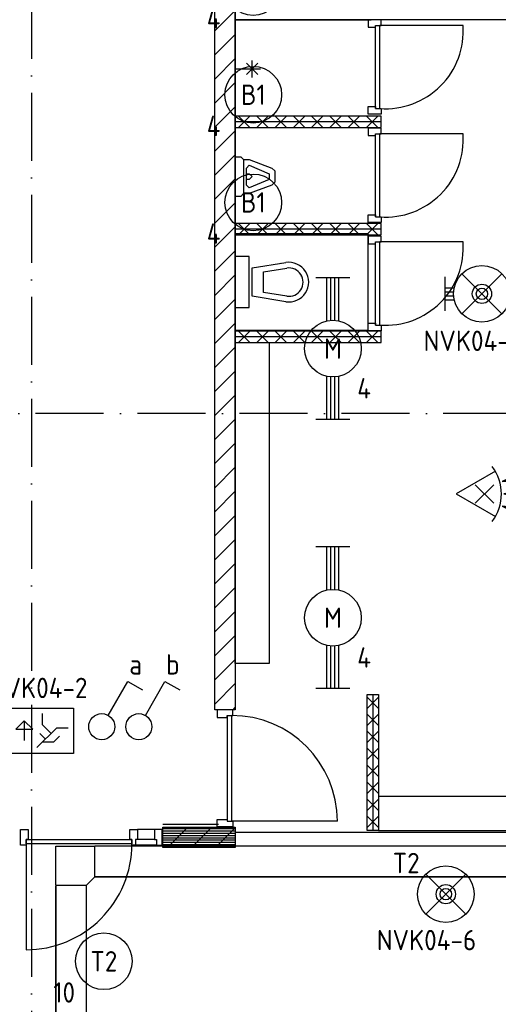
# Model space of a CAD drawing. Header units: millimetres. Extents: x -6587 to 112313, y 244 to 84344.
# Tile 24 of 58: x 25145 to 29372, y 60918 to 69607. Entities that reach past the tile are written whole.
import ezdxf
from ezdxf.enums import TextEntityAlignment as Align

# ---------------------------------------------------------------- set-up
doc = ezdxf.new("R2010")
doc.units = ezdxf.units.MM
doc.header["$LTSCALE"] = 100
doc.linetypes.add('DASHDOT', pattern=[9, 6, -1.5, 0, -1.5])
doc.layers.get('0').update_dxf_attribs({"linetype": 'CONTINUOUS'})
for name, color, linetype in [('AL$7----_STRAMIEN', 1, 'DASHDOT'), ('ALXA7---_KALKZVUIL', 1, 'CONTINUOUS'), ('BOUW', 8, 'CONTINUOUS'), ('EB63101-_ATTRIB', 2, 'CONTINUOUS'), ('EB63102-_ATTRIB', 2, 'CONTINUOUS'), ('EB63202-_ATTRIB', 2, 'CONTINUOUS'), ('EB63501-_ATTRIB', 2, 'CONTINUOUS'), ('EL63101-_LICHT-ARM', 3, 'CONTINUOUS'), ('EL63102-_LICHT-SCH', 3, 'CONTINUOUS'), ('EL63202-_NOODVRL-TXT', 3, 'CONTINUOUS'), ('EL63501-_NOODVRL-ARM', 3, 'CONTINUOUS'), ('KABELGOOT', 8, 'CONTINUOUS')]:
    doc.layers.add(name, color=color, linetype=linetype)
doc.styles.add('1_8', font='iso', dxfattribs={"width": 0.7, "height": 1.8})
doc.styles.add('NORATT', font='isocp.shx')
doc.styles.get("Standard").update_dxf_attribs({"font": 'iso.shx'})
doc.styles.add('TECHNIC', font='technic_.ttf')
pattern_1 = [(45, (156872.58, 13048.05), (-106.06602, 106.06602), [])]
pattern_2 = [(45, (156872.58, 13048.05), (-106.06602, 106.06602), [])]

# ---------------------------------------------------------------- blocks, each defined once
blk = doc.blocks.new('EJ3T20')
at = {"color": 0}
for p, q in [((-6.25, -1.5), (-6.25, 1.5)), ((6.25, -1.5), (6.25, 1.5)), ((-6.25, 0.525), (-2.444, 0.525)), ((-6.25, 0.175), (-2.494, 0.175)), ((2.444, 0.525), (6.25, 0.525)), ((2.494, 0.175), (6.25, 0.175)), ((-6.25, -0.175), (-2.494, -0.175)), ((-6.25, -0.525), (-2.444, -0.525)), ((2.444, -0.525), (6.25, -0.525)), ((2.494, -0.175), (6.25, -0.175))]:
    blk.add_line(p, q, dxfattribs=at)
blk.add_circle((0, 0), 2.5, dxfattribs=at)
at = {"color": 6, "style": '1_8'}
for tag, flags, p in [('SCHAK', 8, (3.5, 2.75)), ('A_CODE', 8, (0, 0)), ('GROEP', 8, (-3.5, -2.75)), ('KAST', 9, (3.5, -2.75))]:
    blk.add_attdef(tag, text='', height=1.8, dxfattribs=dict(at, flags=flags)).set_placement(p, align=Align.MIDDLE)
blk = doc.blocks.new('ES3G00')
blk.add_circle((0, 0), 2.5)
blk.add_circle((0, 0), 2.5)
for tag, style, flags, p in [('GELIJK', 'NORATT', 9, (3.5, 5)), ('GELIJK', '1_8', 9, (3.5, 5)), ('SCHAK', 'NORATT', 8, (3.5, 2.75)), ('SCHAK', '1_8', 8, (3.5, 2.75)), ('A_CODE', 'NORATT', 8, (0, 0)), ('A_CODE', '1_8', 8, (0, 0)), ('GROEP', 'NORATT', 8, (-3.5, -2.75)), ('GROEP', '1_8', 8, (-3.5, -2.75)), ('KAST', 'NORATT', 9, (3.5, -2.75)), ('KAST', '1_8', 9, (3.5, -2.75))]:
    blk.add_attdef(tag, text='', height=1.8, dxfattribs=dict(style=style, flags=flags)).set_placement(p, align=Align.MIDDLE_CENTER)
blk = doc.blocks.new('ES3G01')
at = {"color": 0}
for p, q in [((-1.768, 1.768), (1.768, -1.768)), ((1.768, 1.768), (-1.768, -1.768))]:
    blk.add_line(p, q, dxfattribs=at)
at = {"color": 6}
blk.add_lwpolyline([(1.768, -1.768), (1.75, -1.75)], dxfattribs=at)
blk.add_circle((0, 0), 2.5)
at = {"color": 0}
for radius in [0.85, 0.5]:
    blk.add_circle((0, 0), radius, dxfattribs=at)
at = {"color": 6, "style": '1_8'}
for tag, flags, p in [('A_CODE', 8, (-3.5, 2.75)), ('SCHAK', 8, (3.5, 2.75)), ('GROEP', 8, (-3.5, -2.75)), ('KAST', 9, (3.5, -2.75))]:
    blk.add_attdef(tag, text='', height=1.8, dxfattribs=dict(at, flags=flags)).set_placement(p, align=Align.MIDDLE)
blk = doc.blocks.new('ES652116')
for p, q in [((1.557, 1.087), (2.619, 1.372)), ((-0.813, -0.813), (0.813, 0.813)), ((0.813, -0.813), (-0.813, 0.813)), ((1.7, 0), (2.8, 0)), ((1.557, -1.087), (2.619, -1.372))]:
    blk.add_line(p, q)
blk.add_lwpolyline([(0.964, 2), (-2.5, 0), (0.964, -2)])
for points in [[(2.671, 1.179), (2.568, 1.565), (1.557, 1.087)], [(2.8, -0.2), (2.8, 0.2), (1.7, 0)], [(2.568, -1.565), (2.671, -1.179), (1.557, -1.087)]]:
    blk.add_lwpolyline(points, close=True)
blk.add_arc((-2.5, 0), 4, 322.81924, 37.18076)
at = {"style": '1_8'}
for tag, flags, p in [('SCHAK', 8, (3, 5.5)), ('KAST', 9, (-3, 0.5)), ('M_CODE', 9, (0, 0)), ('DOEL', 9, (-3, -2)), ('GROEP', 9, (-3, -4.5))]:
    blk.add_attdef(tag, text='', height=1.8, dxfattribs=dict(at, flags=flags)).set_placement(p, align=Align.MIDDLE_CENTER)
at = {"style": '1_8', "flags": 8}
blk.add_attdef('CODE', text='', height=1.8, dxfattribs=at).set_placement((0, 0), align=Align.MIDDLE)
blk = doc.blocks.new('ES3S1')
blk.add_lwpolyline([(0.575, 0.996), (2.309, 4), (3.608, 3.25)])
blk.add_lwpolyline([(0.575, 0.996), (2.309, 4), (3.608, 3.25)])
blk.add_circle((0, 0), 1.15)
blk.add_circle((0, 0), 1.15)
for tag, style, flags, p in [('SCHAK', 'NORATT', 8, (3, 5.5)), ('SCHAK', '1_8', 8, (3, 5.5)), ('KAST', 'NORATT', 9, (-3, 0.5)), ('KAST', '1_8', 9, (-3, 0.5)), ('M_CODE', 'NORATT', 9, (0, 0)), ('M_CODE', '1_8', 9, (0, 0)), ('DOEL', 'NORATT', 9, (-3, -2)), ('DOEL', '1_8', 9, (-3, -2)), ('GROEP', 'NORATT', 9, (-3, -4.5)), ('GROEP', '1_8', 9, (-3, -4.5))]:
    blk.add_attdef(tag, text='', height=1.8, dxfattribs=dict(style=style, flags=flags)).set_placement(p, align=Align.MIDDLE_CENTER)
blk = doc.blocks.new('ES3N026')
for p, q in [((0.375, -0.875), (0.375, 0.875)), ((2.25, 1.25), (2.25, -1.25)), ((2.5, 1.25), (2.5, -1.25)), ((2.75, 1.25), (2.75, -1.25)), ((3, 1.25), (3, -1.25)), ((-1.5, 0.75), (-1, 0.25))]:
    blk.add_line(p, q)
for points in [[(4.013, 2.007), (4.013, -1.981), (-3.988, -1.981), (-3.988, 2.007)], [(3.25, -1.25), (2, -1.25), (2, 1.25), (3.25, 1.25)], [(0.375, -0.875), (1.125, -0.125), (-0.375, -0.125)]]:
    blk.add_lwpolyline(points, close=True)
for points in [[(-0.75, 1.5), (-2.5, -0.25), (-3.5, -0.25)], [(-1.25, 1), (-2.25, 1), (-2.75, 0.5)], [(-2, 0.25), (-1.25, -0.5), (-1.25, -1.5)]]:
    blk.add_lwpolyline(points)
at = {"color": 2, "style": '1_8', "flags": 8}
blk.add_attdef('NUMMER', text='', height=1.8, dxfattribs=at).set_placement((4, 3.75), align=Align.MIDDLE)
at = {"style": '1_8'}
for tag, flags, p in [('A_CODE', 8, (-3.5, 2.75)), ('SCHAK', 8, (3.5, 2.75)), ('GROEP', 8, (-3.5, -2.75)), ('KAST', 9, (3.5, -2.75))]:
    blk.add_attdef(tag, text='', height=1.8, dxfattribs=dict(at, flags=flags)).set_placement(p, align=Align.MIDDLE_CENTER)
blk = doc.blocks.new('EJ3T01')
at = {"color": 0}
for p, q in [((-1.768, 1.768), (1.768, -1.768)), ((1.768, 1.768), (-1.768, -1.768)), ((-3.25, -1.5), (-3.25, 1.5)), ((3.25, -1.5), (3.25, 1.5)), ((-3.25, 0.525), (-2.444, 0.525)), ((-3.25, 0.175), (-2.494, 0.175)), ((2.444, 0.525), (3.25, 0.525)), ((2.494, 0.175), (3.25, 0.175)), ((-3.25, -0.175), (-2.494, -0.175)), ((-3.25, -0.525), (-2.444, -0.525)), ((2.444, -0.525), (3.25, -0.525)), ((2.494, -0.175), (3.25, -0.175))]:
    blk.add_line(p, q, dxfattribs=at)
at = {"color": 6}
blk.add_lwpolyline([(1.768, -1.768), (1.75, -1.75)], dxfattribs=at)
at = {"color": 0}
for radius in [2.5, 0.85, 0.5]:
    blk.add_circle((0, 0), radius, dxfattribs=at)
at = {"color": 6, "style": '1_8'}
for tag, flags, p in [('A_CODE', 8, (-3.5, 2.75)), ('SCHAK', 8, (3.5, 2.75)), ('GROEP', 8, (-3.5, -2.75)), ('KAST', 9, (3.5, -2.75))]:
    blk.add_attdef(tag, text='', height=1.8, dxfattribs=dict(at, flags=flags)).set_placement(p, align=Align.MIDDLE)
blk = doc.blocks.new('*U82')
at = {"layer": 'ALXA7---_KALKZVUIL', "color": 0}
for p, q in [((27782.7, 64174.6), (27682.7, 64274.6)), ((27782.7, 64274.6), (27682.7, 64174.6)), ((27782.7, 64024.6), (27682.7, 64124.6)), ((27782.7, 64124.6), (27682.7, 64024.6)), ((27782.7, 63874.6), (27682.7, 63974.6)), ((27782.7, 63974.6), (27682.7, 63874.6)), ((27782.7, 63724.6), (27682.7, 63824.6)), ((27782.7, 63824.6), (27682.7, 63724.6)), ((27782.7, 63574.6), (27682.7, 63674.6)), ((27782.7, 63674.6), (27682.7, 63574.6)), ((27782.7, 63424.6), (27682.7, 63524.6)), ((27782.7, 63524.6), (27682.7, 63424.6)), ((27782.7, 63274.6), (27682.7, 63374.6)), ((27782.7, 63374.6), (27682.7, 63274.6)), ((27782.7, 63124.6), (27682.7, 63224.6)), ((27782.7, 63224.6), (27682.7, 63124.6))]:
    blk.add_line(p, q, dxfattribs=at)
blk = doc.blocks.new('XREF')
at = {"layer": 'BOUW'}
h = blk.add_hatch(dxfattribs=at)
h.set_pattern_fill('PREFBET', color=256, style=0)
h.set_pattern_definition(pattern_1)
h.paths.add_polyline_path([(183390.3, 87497), (183390.3, 77349.1), (183210.3, 77349.1), (183210.3, 87497)])
h = blk.add_hatch(dxfattribs=at)
h.set_pattern_fill('PREFBET', color=256, style=0)
h.set_pattern_definition(pattern_2)
h.paths.add_polyline_path([(183390.3, 87497), (183390.3, 77349.1), (183210.3, 77349.1), (183210.3, 87497)])
h = blk.add_hatch(dxfattribs=at)
h.set_pattern_fill('PREFBET', color=256, style=0)
h.set_pattern_definition(pattern_2)
h.paths.add_polyline_path([(182750.3, 76134.1), (182750.3, 76314.1), (183390.3, 76314.1), (183390.3, 76134.1)])
h = blk.add_hatch(dxfattribs=at)
h.set_pattern_fill('RASTER50', color=256, scale=100, style=0)
h.set_pattern_definition([(0, (156872.577, 13048.048), (0, 20), [])])
h.paths.add_polyline_path([(182750.3, 76134.1), (182750.3, 76314.1), (183390.3, 76314.1), (183390.3, 76134.1)])
h = blk.add_hatch(dxfattribs=at)
h.set_pattern_fill('PREFBET', color=256, style=0)
h.set_pattern_definition(pattern_1)
h.paths.add_polyline_path([(182773.8, 76314.1), (183210.3, 76314.1), (183210.3, 76134.1), (183045.1, 76134.1), (182773.8, 76294.1)])
at = {"layer": 'AL$7----_STRAMIEN', "color": 1}
for p, q in [((181590.3, 90894.5), (181590.3, 25598.4)), ((242535, 79965), (161095.9, 79965))]:
    blk.add_line(p, q, dxfattribs=at)
at = {"layer": 'BOUW'}
for p, q in [((183390.3, 83439.1), (184590.3, 83439.1)), ((183390.3, 83439.1), (184590.3, 83439.1)), ((183390.3, 83439.1), (184590.3, 83439.1)), ((183390.3, 83439.1), (184590.3, 83439.1)), ((183390.3, 83439.1), (184590.3, 83439.1)), ((183390.3, 83439.1), (184590.3, 83439.1)), ((183390.3, 80346.1), (183390.3, 83439.1)), ((183390.3, 80346.1), (183390.3, 83439.1)), ((184566.3, 83439.1), (184566.3, 83372.1)), ((184680.3, 83439.1), (184566.3, 83439.1)), ((184680.3, 83389.1), (184680.3, 83439.1)), ((184566.3, 83372.1), (184629.3, 83372.1)), ((184629.3, 82655.1), (184629.3, 83389.1)), ((184629.3, 83389.1), (184680.3, 83389.1)), ((184629.3, 83372.1), (184629.3, 83389.1)), ((184669.3, 82655.1), (184669.3, 83389.1)), ((185403.3, 83389.1), (184669.3, 83389.1)), ((183540.3, 82929), (183540.3, 83079)), ((183390.3, 83004), (183615.3, 83004)), ((183590.3, 82954), (183490.3, 83054)), ((183490.3, 82954), (183590.3, 83054)), ((184566.3, 82672.1), (184629.3, 82672.1)), ((184566.3, 82605.1), (184566.3, 82672.1)), ((184629.3, 82672.1), (184629.3, 82655.1)), ((184629.3, 82655.1), (184680.3, 82655.1)), ((184680.3, 82655.1), (184680.3, 82605.1)), ((184680.3, 82589.1), (183390.3, 82589.1)), ((183390.3, 82589.1), (183390.3, 82489.1)), ((183520.9, 82589.1), (183420.9, 82489.1)), ((183420.9, 82589.1), (183520.9, 82489.1)), ((183682.1, 82589.1), (183582.1, 82489.1)), ((183582.1, 82589.1), (183682.1, 82489.1)), ((183843.4, 82589.1), (183743.4, 82489.1)), ((183743.4, 82589.1), (183843.4, 82489.1)), ((184004.6, 82589.1), (183904.6, 82489.1)), ((183904.6, 82589.1), (184004.6, 82489.1)), ((184165.9, 82589.1), (184065.9, 82489.1)), ((184065.9, 82589.1), (184165.9, 82489.1)), ((184327.1, 82589.1), (184227.1, 82489.1)), ((184227.1, 82589.1), (184327.1, 82489.1)), ((184488.4, 82589.1), (184388.4, 82489.1)), ((184388.4, 82589.1), (184488.4, 82489.1)), ((184649.6, 82589.1), (184549.6, 82489.1)), ((184549.6, 82589.1), (184649.6, 82489.1)), ((184680.3, 82605.1), (184566.3, 82605.1)), ((184680.3, 82489.1), (184680.3, 82589.1)), ((184680.3, 82539.1), (183390.3, 82539.1)), ((183390.3, 82489.1), (184680.3, 82489.1)), ((184566.3, 82482.7), (184566.3, 82415.7)), ((184680.3, 82482.7), (184566.3, 82482.7)), ((184680.3, 82432.7), (184680.3, 82482.7)), ((184566.3, 82415.7), (184629.3, 82415.7)), ((184629.3, 81698.7), (184629.3, 82432.7)), ((184629.3, 82432.7), (184680.3, 82432.7)), ((184629.3, 82415.7), (184629.3, 82432.7)), ((184669.3, 81698.7), (184669.3, 82432.7)), ((185403.3, 82432.7), (184669.3, 82432.7)), ((183390.3, 81879.7), (183390.3, 82229.7)), ((183390.3, 82229.7), (183440.3, 82229.7)), ((183440.3, 82229.7), (183465.3, 82204.7)), ((183465.3, 82204.7), (183515.3, 82204.7)), ((183465.3, 82204.7), (183465.3, 81904.7)), ((183465.3, 82204.7), (183465.3, 82204.7)), ((183515.3, 82204.7), (183715.3, 82129.7)), ((183490.3, 82129.7), (183515.3, 82154.7)), ((183490.3, 81979.7), (183490.3, 82129.7)), ((183515.3, 82154.7), (183515.3, 82154.7)), ((183515.3, 82154.7), (183690.3, 82079.7)), ((183715.3, 82129.7), (183740.3, 82104.7)), ((183715.3, 82129.7), (183715.3, 82129.7)), ((183490.3, 82079.7), (183515.3, 82079.7)), ((183515.3, 82029.7), (183490.3, 82029.7)), ((183515.3, 82079.7), (183540.3, 82054.7)), ((183540.3, 82054.7), (183515.3, 82029.7)), ((183690.3, 82029.7), (183515.3, 81954.7)), ((183690.3, 82079.7), (183690.3, 82029.7)), ((183740.3, 82104.7), (183740.3, 82004.7)), ((183515.3, 81954.7), (183490.3, 81979.7)), ((183715.3, 81979.7), (183515.3, 81904.7)), ((183740.3, 82004.7), (183715.3, 81979.7)), ((183740.3, 82004.7), (183740.3, 82004.7)), ((183440.3, 81879.7), (183390.3, 81879.7)), ((183465.3, 81904.7), (183440.3, 81879.7)), ((183515.3, 81904.7), (183465.3, 81904.7)), ((184566.3, 81715.7), (184629.3, 81715.7)), ((184566.3, 81648.7), (184566.3, 81715.7)), ((184629.3, 81715.7), (184629.3, 81698.7)), ((184629.3, 81698.7), (184680.3, 81698.7)), ((184680.3, 81698.7), (184680.3, 81648.7)), ((184680.3, 81639.1), (183390.3, 81639.1)), ((183390.3, 81639.1), (183390.3, 81539.1)), ((183390.3, 81639.1), (183390.3, 80739.1)), ((183390.3, 81639.1), (183390.3, 80739.1)), ((183520.9, 81639.1), (183420.9, 81539.1)), ((183420.9, 81639.1), (183520.9, 81539.1)), ((183682.1, 81639.1), (183582.1, 81539.1)), ((183582.1, 81639.1), (183682.1, 81539.1)), ((183843.4, 81639.1), (183743.4, 81539.1)), ((183743.4, 81639.1), (183843.4, 81539.1)), ((184004.6, 81639.1), (183904.6, 81539.1)), ((183904.6, 81639.1), (184004.6, 81539.1)), ((184165.9, 81639.1), (184065.9, 81539.1)), ((184065.9, 81639.1), (184165.9, 81539.1)), ((184327.1, 81639.1), (184227.1, 81539.1)), ((184227.1, 81639.1), (184327.1, 81539.1)), ((184488.4, 81639.1), (184388.4, 81539.1)), ((184388.4, 81639.1), (184488.4, 81539.1)), ((184649.6, 81639.1), (184549.6, 81539.1)), ((184549.6, 81639.1), (184649.6, 81539.1)), ((184680.3, 81648.7), (184566.3, 81648.7)), ((184680.3, 81539.1), (184680.3, 81639.1)), ((184680.3, 81589.1), (183390.3, 81589.1)), ((184566.3, 81548), (183390.3, 81548)), ((183390.3, 81548), (183390.3, 80698)), ((183390.3, 81539.1), (184680.3, 81539.1)), ((184566.3, 80698), (184566.3, 81548)), ((184566.3, 81528.6), (184566.3, 81461.6)), ((184680.3, 81528.6), (184566.3, 81528.6)), ((184680.3, 81478.6), (184680.3, 81528.6)), ((184566.3, 81461.6), (184629.3, 81461.6)), ((184629.3, 80744.6), (184629.3, 81478.6)), ((184629.3, 81478.6), (184680.3, 81478.6)), ((184629.3, 81461.6), (184629.3, 81478.6)), ((184669.3, 80744.6), (184669.3, 81478.6)), ((185403.3, 81478.6), (184669.3, 81478.6)), ((183390.3, 81348), (183390.3, 80898)), ((183515.3, 81348), (183390.3, 81348)), ((183515.3, 80898), (183515.3, 81348)), ((183540.3, 81248), (183837.5, 81295.7)), ((183540.3, 80998), (183540.3, 81248)), ((183640.3, 81213.4), (183845.4, 81246.4)), ((183790.3, 81298), (183790.3, 81298)), ((183640.3, 81032.5), (183640.3, 81213.4)), ((183965.3, 81173), (183965.3, 81173)), ((183837.5, 80950.2), (183540.3, 80998)), ((183845.4, 80999.5), (183640.3, 81032.5)), ((183390.3, 80898), (183515.3, 80898)), ((184566.3, 80761.6), (184629.3, 80761.6)), ((184566.3, 80694.6), (184566.3, 80761.6)), ((184629.3, 80761.6), (184629.3, 80744.6)), ((184629.3, 80744.6), (184680.3, 80744.6)), ((184680.3, 80744.6), (184680.3, 80694.6)), ((183390.3, 80698), (184566.3, 80698)), ((184680.3, 80689.1), (183390.3, 80689.1)), ((183390.3, 80689.1), (183390.3, 80589.1)), ((184680.3, 80639.1), (183390.3, 80639.1)), ((183520.9, 80689.1), (183420.9, 80589.1)), ((183420.9, 80689.1), (183520.9, 80589.1)), ((183682.1, 80689.1), (183582.1, 80589.1)), ((183582.1, 80689.1), (183682.1, 80589.1)), ((183843.4, 80689.1), (183743.4, 80589.1)), ((183743.4, 80689.1), (183843.4, 80589.1)), ((184004.6, 80689.1), (183904.6, 80589.1)), ((183904.6, 80689.1), (184004.6, 80589.1)), ((184165.9, 80689.1), (184065.9, 80589.1)), ((184065.9, 80689.1), (184165.9, 80589.1)), ((184327.1, 80689.1), (184227.1, 80589.1)), ((184227.1, 80689.1), (184327.1, 80589.1)), ((184488.4, 80689.1), (184388.4, 80589.1)), ((184388.4, 80689.1), (184488.4, 80589.1)), ((184649.6, 80689.1), (184549.6, 80589.1)), ((184549.6, 80689.1), (184649.6, 80589.1)), ((184680.3, 80694.6), (184566.3, 80694.6)), ((184680.3, 80589.1), (184680.3, 80689.1)), ((183390.3, 77759.1), (183390.3, 80589.1)), ((183390.3, 80589.1), (184680.3, 80589.1)), ((183390.3, 80589.1), (183690.3, 80589.1)), ((183690.3, 80589.1), (183690.3, 77759.1)), ((183690.3, 77759.1), (183390.3, 77759.1))]:
    blk.add_line(p, q, dxfattribs=at)
for points in [[(183390.3, 87497), (183390.3, 77349.1), (183210.3, 77349.1), (183210.3, 87497)], [(183390.3, 87497), (183390.3, 77349.1), (183210.3, 77349.1), (183210.3, 87497)], [(189700.3, 83439.1), (183390.3, 83439.1), (183390.3, 83589.1), (189700.3, 83589.1)], [(184655.3, 76584.1), (184655.3, 76284.1), (190843.5, 76284.1), (188490.4, 79204.1), (188190.4, 79204.1), (188190.4, 76584.1)], [(184655.3, 77484.1), (184655.3, 76284.1), (184555.3, 76284.1), (184555.3, 77484.1)], [(181561.3, 76205.6), (181544.3, 76205.6), (181544.3, 76154.6), (181494.3, 76154.6), (181494.3, 76293.6), (181561.3, 76293.6)], [(182678.3, 76205.6), (182695.3, 76205.6), (182695.3, 76154.6), (182745.3, 76154.6), (182745.3, 76293.6), (182678.3, 76293.6)], [(182750.3, 76134.1), (182750.3, 76314.1), (183390.3, 76314.1), (183390.3, 76134.1)], [(182478.3, 76205.6), (182478.3, 76165.6), (181544.3, 76165.6), (181544.3, 76205.6)]]:
    blk.add_lwpolyline(points, close=True, dxfattribs=at)
for points in [[(184605.3, 77484.1), (184605.3, 76284.1)], [(183369.8, 77349.1), (183230.8, 77349.1), (183230.8, 77282.1), (183318.8, 77282.1), (183318.8, 77299.1), (183369.8, 77299.1), (183369.8, 77349.1)], [(183318.8, 77299.1), (183318.8, 76365.1)], [(183358.8, 77299.1), (183358.8, 76365.1)], [(183369.8, 76315.1), (183230.8, 76315.1), (183230.8, 76382.1), (183318.8, 76382.1), (183318.8, 76365.1), (183369.8, 76365.1), (183369.8, 76315.1)], [(182511.3, 76154.6), (182478.3, 76154.6), (182478.3, 76205.6), (182461.3, 76205.6), (182461.3, 76293.6), (182528.3, 76293.6), (182528.3, 76205.6), (182511.3, 76205.6), (182511.3, 76154.6), (182478.3, 76154.6)], [(182678.3, 76293.6), (182528.3, 76293.6)], [(182750.3, 76341.1), (183243.3, 76341.1)], [(184292.8, 76365.1), (183358.8, 76365.1)], [(182678.3, 76205.6), (182528.3, 76205.6)], [(183390.3, 76269.1), (188390.4, 76269.1)], [(182695.3, 76154.6), (182511.3, 76154.6)], [(183390.3, 76149.1), (188390.4, 76149.1)]]:
    blk.add_lwpolyline(points, dxfattribs=at)
blk.add_lwpolyline([(181544.3, 76165.6), (181544.3, 75231.6, 0.414214), (182478.3, 76165.6, 0.414214)], format="xyb", dxfattribs=at)
for centre, radius, start, end in [((184719.3, 83339.1), 685.8, 265.8145, 4.1855), ((184719.3, 82382.7), 685.8, 265.8145, 4.1855), ((184719.3, 81428.6), 685.8, 265.8145, 4.1855), ((183865.3, 81123), 175, 260.86729, 99.13271), ((183865.3, 81123), 125, 260.86729, 99.13271), ((183358.8, 76365.1), 934, 0, 90)]:
    blk.add_arc(centre, radius, start, end, dxfattribs=at)
at = {"layer": 'KABELGOOT', "color": 8}
for p, q in [((188615.4, 76145.1, 3650), (182151.4, 76145.1, 3650)), ((188615.4, 76145.1, 3710), (182151.4, 76145.1, 3710)), ((182151.4, 75875.1, 3650), (182151.4, 76145.1, 3650)), ((182151.4, 75875.1, 3710), (188615.4, 75875.1, 3710)), ((188615.4, 75875.1, 3650), (182151.4, 75875.1, 3650)), ((181806.4, 75800.1, 3650), (182076.4, 75800.1, 3650)), ((181807.4, 75796.1, 3710), (181807.4, 64659.1, 3710)), ((181807.4, 64659.1, 3650), (181807.4, 75796.1, 3650)), ((182077.4, 64659.1, 3650), (182077.4, 75796.1, 3650)), ((182077.4, 64659.1, 3710), (182077.4, 75796.1, 3710))]:
    blk.add_line(p, q, dxfattribs=at)
at = {"layer": 'KABELGOOT', "color": 8, "elevation": 3650}
for points in [[(181806.4, 75800.1), (181806.4, 76145.1), (181806.4, 76145.1), (182151.4, 76145.1)], [(182151.4, 75875.1), (182151.4, 75875.1), (182076.4, 75800.1), (182076.4, 75800.1)]]:
    blk.add_lwpolyline(points, dxfattribs=at)
at = {"layer": 'BOUW'}
blk.add_blockref('*U82', (156872.6, 13184.5), dxfattribs=at)
at = {"layer": 'BOUW', "style": 'TECHNIC'}
for tag, p in [('TKC', (236228.5, 52184.8)), ('BALIE', (236228.5, 51894.3))]:
    blk.add_attdef(tag, text='', height=250, dxfattribs=at).set_placement(p, align=Align.CENTER)
at = {"layer": 'KABELGOOT', "color": 8, "flags": 3}
blk.add_attdef('HULPSTUK', (188825.4, 76010.1, 3650), '', height=1, rotation=180, dxfattribs=at)
blk.add_attdef('HULPSTUK', (182644.4, 45781.1, 3650), '', height=1, dxfattribs=at)

msp = doc.modelspace()

# ---------------------------------------------------------------- block references
at = {"layer": 'EL63101-_LICHT-ARM'}
msp.add_blockref('XREF', (-156342.1, -13832.1), dxfattribs=at)
ref = msp.add_blockref('ES3G00', (27208.2, 69895.2, 3500), dxfattribs=dict(at, xscale=100, yscale=100, zscale=100))
ref.add_attrib('A_CODE', 'B1', dxfattribs={"layer": 'EB63101-_ATTRIB', "color": 1, "height": 180, "style": '1_8', "flags": 8}).set_placement((27208.2, 69895.2, 3500), align=Align.MIDDLE)
ref.add_attrib('GROEP', '4', dxfattribs={"layer": 'EB63101-_ATTRIB', "color": 1, "height": 180, "style": '1_8', "flags": 8}).set_placement((26858.2, 69620.2, 3500), align=Align.MIDDLE)
ref = msp.add_blockref('ES3G00', (27208.2, 68945, 3500), dxfattribs=dict(at, xscale=100, yscale=100, zscale=100))
ref.add_attrib('A_CODE', 'B1', dxfattribs={"layer": 'EB63101-_ATTRIB', "color": 1, "height": 180, "style": '1_8', "flags": 8}).set_placement((27208.2, 68945, 3500), align=Align.MIDDLE)
ref.add_attrib('GROEP', '4', dxfattribs={"layer": 'EB63101-_ATTRIB', "color": 1, "height": 180, "style": '1_8', "flags": 8}).set_placement((26858.2, 68670, 3500), align=Align.MIDDLE)
ref = msp.add_blockref('ES3G00', (27208.2, 67994.8, 3500), dxfattribs=dict(at, xscale=100, yscale=100, zscale=100))
ref.add_attrib('A_CODE', 'B1', dxfattribs={"layer": 'EB63101-_ATTRIB', "color": 1, "height": 180, "style": '1_8', "flags": 8}).set_placement((27208.2, 67994.8, 3500), align=Align.MIDDLE)
ref.add_attrib('GROEP', '4', dxfattribs={"layer": 'EB63101-_ATTRIB', "color": 1, "height": 180, "style": '1_8', "flags": 8}).set_placement((26858.2, 67719.8, 3500), align=Align.MIDDLE)
ref = msp.add_blockref('EJ3T20', (27911.8, 66704.4, 3500), dxfattribs=dict(at, xscale=100, yscale=100, zscale=100, rotation=90))
ref.add_attrib('A_CODE', 'M', dxfattribs={"layer": 'EB63101-_ATTRIB', "color": 1, "height": 180, "style": '1_8', "flags": 8}).set_placement((27911.8, 66704.4, 3500), align=Align.MIDDLE)
ref.add_attrib('GROEP', '4', dxfattribs={"layer": 'EB63101-_ATTRIB', "color": 1, "height": 180, "style": '1_8', "flags": 8}).set_placement((28186.8, 66354.4, 3500), align=Align.MIDDLE)
ref = msp.add_blockref('EJ3T20', (27911.8, 64329.4, 3500), dxfattribs=dict(at, xscale=100, yscale=100, zscale=100, rotation=90))
ref.add_attrib('A_CODE', 'M', dxfattribs={"layer": 'EB63101-_ATTRIB', "color": 1, "height": 180, "style": '1_8', "flags": 8}).set_placement((27911.8, 64329.4, 3500), align=Align.MIDDLE)
ref.add_attrib('GROEP', '4', dxfattribs={"layer": 'EB63101-_ATTRIB', "color": 1, "height": 180, "style": '1_8', "flags": 8}).set_placement((28186.8, 63979.4, 3500), align=Align.MIDDLE)
ref = msp.add_blockref('ES3G00', (25888.6, 61297.7, 3500), dxfattribs=dict(at, xscale=100, yscale=100, zscale=100))
ref.add_attrib('A_CODE', 'T2', dxfattribs={"layer": 'EB63101-_ATTRIB', "color": 1, "height": 180, "style": '1_8', "flags": 8}).set_placement((25888.6, 61297.7, 3500), align=Align.MIDDLE)
ref.add_attrib('GROEP', '10', dxfattribs={"layer": 'EB63101-_ATTRIB', "color": 1, "height": 180, "style": '1_8', "flags": 8}).set_placement((25538.6, 61022.7, 3500), align=Align.MIDDLE)
at = {"layer": 'EL63102-_LICHT-SCH', "xscale": 100, "yscale": 100, "zscale": 100}
msp.add_blockref('ES652116', (29250, 65421.5), dxfattribs=at)
at = {"layer": 'EL63102-_LICHT-SCH'}
ref = msp.add_blockref('ES3S1', (25869.6, 63367.9, 1050), dxfattribs=dict(at, xscale=100, yscale=100, zscale=100))
ref.add_attrib('SCHAK', 'a', dxfattribs={"layer": 'EB63102-_ATTRIB', "color": 1, "height": 180, "style": '1_8', "flags": 8}).set_placement((26169.6, 63917.9, 1050), align=Align.MIDDLE_CENTER)
ref = msp.add_blockref('ES3S1', (26197.6, 63367.9, 1050), dxfattribs=dict(at, xscale=100, yscale=100, zscale=100))
ref.add_attrib('SCHAK', 'b', dxfattribs={"layer": 'EB63102-_ATTRIB', "color": 1, "height": 180, "style": '1_8', "flags": 8}).set_placement((26497.6, 63917.9, 1050), align=Align.MIDDLE_CENTER)
at = {"layer": 'EL63202-_NOODVRL-TXT'}
ref = msp.add_blockref('ES3N026', (25222.6, 63333.4), dxfattribs=dict(at, xscale=100, yscale=100, zscale=100, rotation=180))
ref.add_attrib('A_CODE', 'Z1', dxfattribs={"layer": 'EB63202-_ATTRIB', "color": 1, "height": 180, "style": '1_8', "flags": 8}).set_placement((24607.9, 63511.3), align=Align.MIDDLE_CENTER)
ref.add_attrib('GROEP', 'NVK04-2', dxfattribs={"layer": 'EB63202-_ATTRIB', "color": 1, "height": 180, "style": '1_8', "flags": 8}).set_placement((25308.4, 63709.9), align=Align.MIDDLE_CENTER)
at = {"layer": 'EL63501-_NOODVRL-ARM'}
ref = msp.add_blockref('EJ3T01', (29227.7, 67188.1, 3500), dxfattribs=dict(at, xscale=100, yscale=100, zscale=100))
ref.add_attrib('A_CODE', 'X1', dxfattribs={"layer": 'EB63501-_ATTRIB', "color": 1, "height": 180, "style": '1_8', "flags": 8}).set_placement((29759.7, 67303.1, 3500), align=Align.MIDDLE)
ref.add_attrib('GROEP', 'NVK04-4', dxfattribs={"layer": 'EB63501-_ATTRIB', "color": 1, "height": 180, "style": '1_8', "flags": 8}).set_placement((29153.9, 66773.4, 3500), align=Align.MIDDLE)
ref = msp.add_blockref('ES3G01', (28908.6, 61890), dxfattribs=dict(at, xscale=100, yscale=100, zscale=100))
ref.add_attrib('A_CODE', 'T2', dxfattribs={"layer": 'EB63501-_ATTRIB', "color": 1, "height": 180, "style": '1_8', "flags": 8}).set_placement((28558.6, 62165), align=Align.MIDDLE)
ref.add_attrib('GROEP', 'NVK04-6', dxfattribs={"layer": 'EB63501-_ATTRIB', "color": 1, "height": 180, "style": '1_8', "flags": 8}).set_placement((28738.2, 61485.1), align=Align.MIDDLE)

doc.saveas('drawing.dxf')
